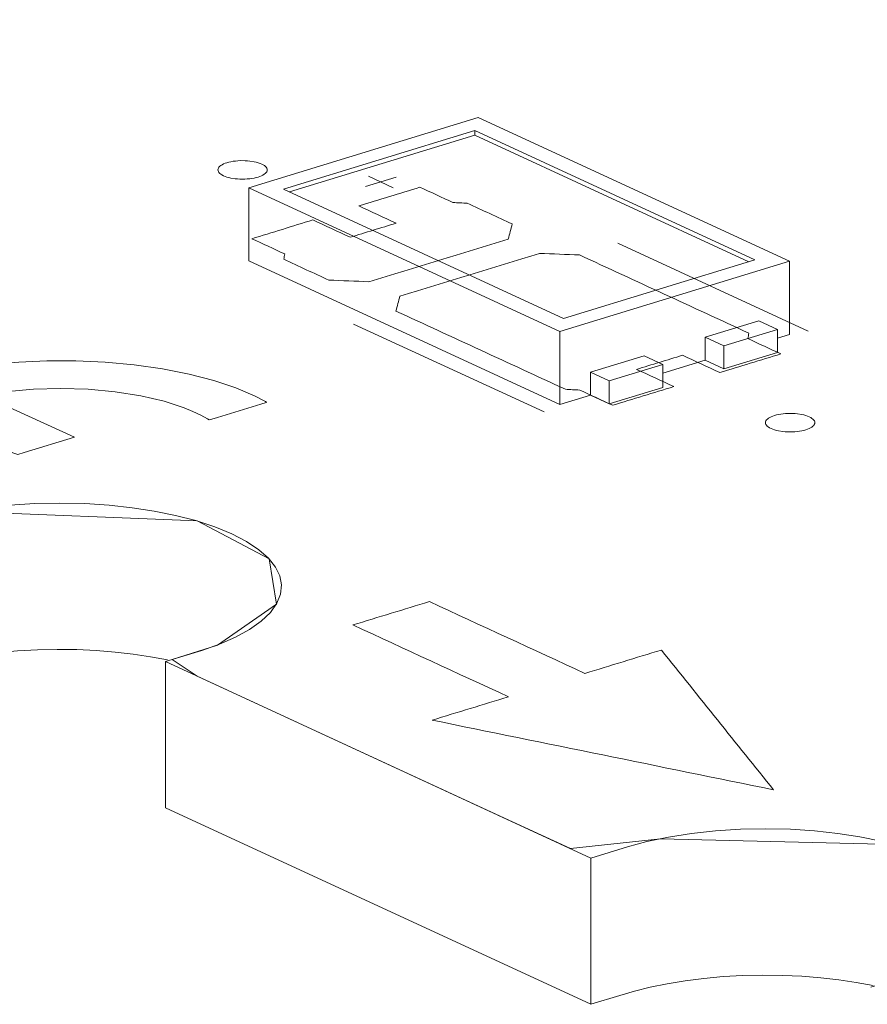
# Model space of a CAD drawing. Header units: inches. Extents: x 511 to 849, y 252 to 484.
# Tile 45 of 256: x 683.46 to 692.06, y 269.93 to 279.91. Entities that reach past the tile are written whole.
import ezdxf

# ---------------------------------------------------------------- set-up
doc = ezdxf.new("R2010")
doc.units = ezdxf.units.IN
doc.header["$MEASUREMENT"] = 0
doc.layers.add('1', color=7, linetype='Continuous')

# ---------------------------------------------------------------- blocks, each defined once
blk = doc.blocks.new('block 2697')
at = {"layer": '1', "color": 155, "lineweight": 18, "true_color": 0x4c7299}
blk.add_lwpolyline([(688.9798, 276.8801), (686.1393, 278.1904)], dxfattribs=at)
blk = doc.blocks.new('block 2698')
at = {"layer": '1', "color": 155, "lineweight": 18, "true_color": 0x4c7299}
blk.add_lwpolyline([(690.9188, 277.4726), (688.9798, 276.8801)], dxfattribs=at)
blk = doc.blocks.new('block 2699')
at = {"layer": '1', "color": 155, "lineweight": 18, "true_color": 0x4c7299}
blk.add_lwpolyline([(688.0783, 278.7829), (690.9188, 277.4726)], dxfattribs=at)
blk = doc.blocks.new('block 2700')
at = {"layer": '1', "color": 155, "lineweight": 18, "true_color": 0x4c7299}
blk.add_lwpolyline([(686.1393, 278.1904), (688.0783, 278.7829)], dxfattribs=at)
blk = doc.blocks.new('block 2701')
at = {"layer": '1', "color": 155, "lineweight": 18, "true_color": 0x4c7299}
blk.add_lwpolyline([(688.9437, 276.7481), (691.2705, 277.459)], dxfattribs=at)
blk = doc.blocks.new('block 2702')
at = {"layer": '1', "color": 155, "lineweight": 18, "true_color": 0x4c7299}
blk.add_lwpolyline([(685.7876, 278.204), (688.9437, 276.7481)], dxfattribs=at)
blk = doc.blocks.new('block 2703')
at = {"layer": '1', "color": 155, "lineweight": 18, "true_color": 0x4c7299}
blk.add_lwpolyline([(688.1144, 278.9149), (685.7876, 278.204)], dxfattribs=at)
blk = doc.blocks.new('block 2704')
at = {"layer": '1', "color": 155, "lineweight": 18, "true_color": 0x4c7299}
blk.add_lwpolyline([(691.2705, 277.459), (688.1144, 278.9149)], dxfattribs=at)
blk = doc.blocks.new('block 2705')
at = {"layer": '1', "color": 155, "lineweight": 18, "true_color": 0x4c7299}
blk.add_lwpolyline([(690.6067, 276.6012), (691.1496, 276.7671)], dxfattribs=at)
blk = doc.blocks.new('block 2706')
at = {"layer": '1', "color": 155, "lineweight": 18, "true_color": 0x4c7299}
blk.add_lwpolyline([(690.4173, 276.6886), (690.6067, 276.6012)], dxfattribs=at)
blk = doc.blocks.new('block 2707')
at = {"layer": '1', "color": 155, "lineweight": 18, "true_color": 0x4c7299}
blk.add_lwpolyline([(691.1496, 276.7671), (690.9603, 276.8545)], dxfattribs=at)
blk = doc.blocks.new('block 2708')
at = {"layer": '1', "color": 155, "lineweight": 18, "true_color": 0x4c7299}
blk.add_lwpolyline([(689.9862, 276.4116), (689.4433, 276.2458)], dxfattribs=at)
blk = doc.blocks.new('block 2709')
at = {"layer": '1', "color": 155, "lineweight": 18, "true_color": 0x4c7299}
blk.add_lwpolyline([(689.4433, 276.2458), (689.2539, 276.3331)], dxfattribs=at)
blk = doc.blocks.new('block 2710')
at = {"layer": '1', "color": 155, "lineweight": 18, "true_color": 0x4c7299}
blk.add_lwpolyline([(689.7969, 276.499), (689.9862, 276.4116)], dxfattribs=at)
blk = doc.blocks.new('block 3349')
at = {"layer": '1', "color": 155, "lineweight": 18, "true_color": 0x4c7299}
blk.add_lwpolyline([(689.2571, 269.9262), (689.2571, 271.4092)], dxfattribs=at)
blk = doc.blocks.new('block 3350')
at = {"layer": '1', "color": 155, "lineweight": 18, "true_color": 0x4c7299}
blk.add_lwpolyline([(684.9404, 271.9175), (684.9404, 273.4005)], dxfattribs=at)
blk = doc.blocks.new('block 3413')
at = {"layer": '1', "color": 155, "lineweight": 18, "true_color": 0x4c7299}
blk.add_lwpolyline([(691.2705, 277.459), (691.2705, 276.7175)], dxfattribs=at)
blk = doc.blocks.new('block 3414')
at = {"layer": '1', "color": 155, "lineweight": 18, "true_color": 0x4c7299}
blk.add_lwpolyline([(688.0783, 278.7365), (688.0783, 278.7829)], dxfattribs=at)
blk = doc.blocks.new('block 3415')
at = {"layer": '1', "color": 155, "lineweight": 18, "true_color": 0x4c7299}
blk.add_lwpolyline([(685.7876, 278.204), (685.7876, 277.4625)], dxfattribs=at)
blk = doc.blocks.new('block 3416')
at = {"layer": '1', "color": 155, "lineweight": 18, "true_color": 0x4c7299}
blk.add_lwpolyline([(688.9437, 276.7481), (688.9437, 276.0066)], dxfattribs=at)
blk = doc.blocks.new('block 3417')
at = {"layer": '1', "color": 155, "lineweight": 18, "true_color": 0x4c7299}
blk.add_lwpolyline([(688.0783, 278.7365), (690.8583, 277.4541)], dxfattribs=at)
blk = doc.blocks.new('block 3418')
at = {"layer": '1', "color": 155, "lineweight": 18, "true_color": 0x4c7299}
blk.add_lwpolyline([(686.1997, 278.1626), (688.0783, 278.7365)], dxfattribs=at)
blk = doc.blocks.new('block 3419')
at = {"layer": '1', "color": 155, "lineweight": 18, "true_color": 0x4c7299}
blk.add_lwpolyline([(689.2539, 276.3331), (689.2539, 276.1014)], dxfattribs=at)
blk = doc.blocks.new('block 3420')
at = {"layer": '1', "color": 155, "lineweight": 18, "true_color": 0x4c7299}
blk.add_lwpolyline([(690.4173, 276.6886), (690.4173, 276.4569)], dxfattribs=at)
blk = doc.blocks.new('block 3421')
at = {"layer": '1', "color": 155, "lineweight": 18, "true_color": 0x4c7299}
blk.add_lwpolyline([(690.6067, 276.6012), (690.6067, 276.3695)], dxfattribs=at)
blk = doc.blocks.new('block 3422')
at = {"layer": '1', "color": 155, "lineweight": 18, "true_color": 0x4c7299}
blk.add_lwpolyline([(691.1496, 276.7671), (691.1496, 276.5354)], dxfattribs=at)
blk = doc.blocks.new('block 3423')
at = {"layer": '1', "color": 155, "lineweight": 18, "true_color": 0x4c7299}
blk.add_lwpolyline([(690.9603, 276.8545), (690.4173, 276.6886)], dxfattribs=at)
blk = doc.blocks.new('block 3424')
at = {"layer": '1', "color": 155, "lineweight": 18, "true_color": 0x4c7299}
blk.add_lwpolyline([(689.4433, 276.2458), (689.4433, 276.014)], dxfattribs=at)
blk = doc.blocks.new('block 3425')
at = {"layer": '1', "color": 155, "lineweight": 18, "true_color": 0x4c7299}
blk.add_lwpolyline([(689.9862, 276.4116), (689.9862, 276.1799)], dxfattribs=at)
blk = doc.blocks.new('block 3426')
at = {"layer": '1', "color": 155, "lineweight": 18, "true_color": 0x4c7299}
blk.add_lwpolyline([(689.2539, 276.3331), (689.7969, 276.499)], dxfattribs=at)
blk = doc.blocks.new('block 3427')
at = {"layer": '1', "color": 155, "lineweight": 18, "true_color": 0x4c7299}
blk.add_lwpolyline([(689.9862, 276.1799), (689.4433, 276.014)], dxfattribs=at)
blk = doc.blocks.new('block 3428')
at = {"layer": '1', "color": 155, "lineweight": 18, "true_color": 0x4c7299}
blk.add_lwpolyline([(690.6067, 276.3695), (691.1496, 276.5354)], dxfattribs=at)
blk = doc.blocks.new('block 3429')
at = {"layer": '1', "color": 155, "lineweight": 18, "true_color": 0x4c7299}
blk.add_lwpolyline([(689.4433, 276.014), (689.2539, 276.1014)], dxfattribs=at)
blk = doc.blocks.new('block 3430')
at = {"layer": '1', "color": 155, "lineweight": 18, "true_color": 0x4c7299}
blk.add_lwpolyline([(690.4173, 276.4569), (690.6067, 276.3695)], dxfattribs=at)
blk = doc.blocks.new('block 3431')
at = {"layer": '1', "color": 155, "lineweight": 18, "true_color": 0x4c7299}
blk.add_lwpolyline([(685.7876, 277.4625), (688.9437, 276.0066)], dxfattribs=at)
blk = doc.blocks.new('block 3432')
at = {"layer": '1', "color": 155, "lineweight": 18, "true_color": 0x4c7299}
blk.add_lwpolyline([(688.9437, 276.0066), (689.2539, 276.1014)], dxfattribs=at)
blk = doc.blocks.new('block 3433')
at = {"layer": '1', "color": 155, "lineweight": 18, "true_color": 0x4c7299}
blk.add_lwpolyline([(691.1496, 276.6806), (691.2705, 276.7175)], dxfattribs=at)
blk = doc.blocks.new('block 3434')
at = {"layer": '1', "color": 155, "lineweight": 18, "true_color": 0x4c7299}
blk.add_lwpolyline([(689.9862, 276.3251), (690.4173, 276.4569)], dxfattribs=at)
blk = doc.blocks.new('block 3552')
at = {"layer": '1', "color": 18, "lineweight": 13, "true_color": 0x4c0000}
blk.add_lwpolyline([(689.2571, 271.4092), (684.9404, 273.4005)], dxfattribs=at)
blk = doc.blocks.new('block 3560')
at = {"layer": '1', "color": 18, "lineweight": 13, "true_color": 0x4c0000}
blk.add_lwpolyline([(688.7823, 275.9313), (686.8506, 276.8224)], dxfattribs=at)
blk = doc.blocks.new('block 3571')
at = {"layer": '1', "color": 18, "lineweight": 13, "true_color": 0x4c0000}
blk.add_lwpolyline([(688.7823, 275.9313), (686.8506, 276.8224)], dxfattribs=at)
blk = doc.blocks.new('block 3575')
at = {"layer": '1', "color": 18, "lineweight": 13, "true_color": 0x4c0000}
blk.add_lwpolyline([(689.2571, 271.4092), (684.9404, 273.4005)], dxfattribs=at)
blk = doc.blocks.new('block 3615')
at = {"layer": '1', "color": 18, "lineweight": 13, "true_color": 0x4c0000}
blk.add_lwpolyline([(691.4607, 276.7496), (689.5289, 277.6407)], dxfattribs=at)
blk = doc.blocks.new('block 3616')
at = {"layer": '1', "color": 18, "lineweight": 13, "true_color": 0x4c0000}
blk.add_lwpolyline([(687.0006, 278.3201), (687.2531, 278.2037)], dxfattribs=at)
blk = doc.blocks.new('block 3617')
at = {"layer": '1', "color": 18, "lineweight": 13, "true_color": 0x4c0000}
blk.add_lwpolyline([(686.9716, 278.2149), (687.2818, 278.3097)], dxfattribs=at)
blk = doc.blocks.new('block 3630')
at = {"layer": '1', "color": 18, "lineweight": 13, "true_color": 0x4c0000}
blk.add_lwpolyline([(686.9716, 278.2149), (687.2818, 278.3097)], dxfattribs=at)
blk = doc.blocks.new('block 3633')
at = {"layer": '1', "color": 18, "lineweight": 13, "true_color": 0x4c0000}
blk.add_lwpolyline([(687.0006, 278.3201), (687.2531, 278.2037)], dxfattribs=at)
blk = doc.blocks.new('block 3641')
at = {"layer": '1', "color": 18, "lineweight": 13, "true_color": 0x4c0000}
blk.add_lwpolyline([(691.4607, 276.7496), (689.5289, 277.6407)], dxfattribs=at)
blk = doc.blocks.new('block 5630')
at = {"layer": '1', "color": 155, "lineweight": 18, "true_color": 0x4c7299}
blk.add_lwpolyline([(684.9404, 273.4005), (685.3112, 273.5138), (685.489, 273.576), (685.6512, 273.6466), (685.7939, 273.7248), (685.9134, 273.8093), (686.007, 273.8988), (686.0727, 273.9914), (686.1099, 274.0854), (686.1188, 274.1789), (686.1008, 274.2702), (686.0573, 274.3592), (685.9869, 274.4478), (685.889, 274.5345), (685.7643, 274.6177), (685.6144, 274.6955), (685.4419, 274.7664), (685.2503, 274.8291), (685.0439, 274.8827), (684.8272, 274.9266), (684.6041, 274.9607), (684.3695, 274.9858), (684.1238, 275.0015), (683.8712, 275.007), (683.6163, 275.0016), (683.3639, 274.9854), (683.119, 274.9586), (682.8861, 274.9221), (682.6691, 274.8768), (682.4709, 274.824), (682.0999, 274.7108)], dxfattribs=at)
blk = doc.blocks.new('block 5631')
at = {"layer": '1', "color": 155, "lineweight": 18, "true_color": 0x4c7299}
blk.add_lwpolyline([(689.2571, 271.4092), (684.9404, 273.4005)], dxfattribs=at)
blk = doc.blocks.new('block 5632')
at = {"layer": '1', "color": 155, "lineweight": 18, "true_color": 0x4c7299}
blk.add_lwpolyline([(692.0976, 270.0989), (692.4684, 270.2123), (692.6462, 270.2744), (692.8084, 270.345), (692.9511, 270.4232), (693.0706, 270.5078), (693.1642, 270.5972), (693.2299, 270.6899), (693.2671, 270.7838), (693.276, 270.8773), (693.258, 270.9687), (693.2145, 271.0576), (693.1441, 271.1462), (693.0462, 271.2329), (692.9215, 271.3161), (692.7716, 271.3939), (692.5991, 271.4648), (692.4075, 271.5276), (692.2011, 271.5811), (691.9844, 271.625), (691.7613, 271.6591), (691.5267, 271.6843), (691.281, 271.7), (691.0284, 271.7054), (690.7735, 271.7001), (690.5211, 271.6838), (690.2763, 271.6571), (690.0433, 271.6205), (689.8263, 271.5752), (689.6281, 271.5225), (689.2571, 271.4092)], dxfattribs=at)
blk = doc.blocks.new('block 5637')
at = {"layer": '1', "color": 155, "lineweight": 18, "true_color": 0x4c7299}
blk.add_lwpolyline([(688.9294, 282.2652), (703.217, 275.6744)], dxfattribs=at)
blk = doc.blocks.new('block 5652')
at = {"layer": '1', "color": 155, "lineweight": 18, "true_color": 0x4c7299}
blk.add_lwpolyline([(684.9637, 273.4173), (684.7911, 273.4499), (684.6148, 273.4763), (684.4313, 273.4972), (684.2402, 273.5124), (684.0436, 273.5215), (683.8434, 273.524), (683.6422, 273.5197), (683.4423, 273.5087), (683.2461, 273.491), (683.0559, 273.4669), (682.8739, 273.4368), (682.7018, 273.4014), (682.5413, 273.3612), (682.3925, 273.3172), (682.0999, 273.2278)], dxfattribs=at)
blk = doc.blocks.new('block 5653')
at = {"layer": '1', "color": 155, "lineweight": 18, "true_color": 0x4c7299}
blk.add_lwpolyline([(689.2571, 269.9262), (684.9404, 271.9175)], dxfattribs=at)
blk = doc.blocks.new('block 5654')
at = {"layer": '1', "color": 155, "lineweight": 18, "true_color": 0x4c7299}
blk.add_lwpolyline([(692.1209, 270.1158), (691.9483, 270.1483), (691.772, 270.1747), (691.5885, 270.1957), (691.3974, 270.2109), (691.2008, 270.2199), (691.0006, 270.2224), (690.7994, 270.2181), (690.5995, 270.2071), (690.4033, 270.1894), (690.2131, 270.1653), (690.0311, 270.1353), (689.859, 270.0998), (689.6985, 270.0596), (689.5497, 270.0156), (689.2571, 269.9262)], dxfattribs=at)
blk = doc.blocks.new('block 5659')
at = {"layer": '1', "color": 18, "lineweight": 13, "true_color": 0x4c0000}
blk.add_lwpolyline([(692.3431, 271.5457), (689.9638, 271.6053), (689.0494, 271.505), (688.292, 271.8544), (686.7772, 272.5532), (685.2624, 273.2519), (685.01, 273.4218), (685.4692, 273.5684), (686.0677, 273.9825), (685.9932, 274.441), (685.2618, 274.8257), (682.8905, 274.9229), (681.9491, 274.7804), (681.1917, 275.1297), (679.6769, 275.8285), (673.6176, 278.6236), (661.4992, 284.2137), (637.2623, 295.394)], dxfattribs=at)
blk = doc.blocks.new('block 5708')
at = {"layer": '1', "color": 18, "lineweight": 13, "true_color": 0x4c0000}
blk.add_lwpolyline([(685.5657, 278.4578), (685.5848, 278.4631), (685.6056, 278.4678), (685.6278, 278.4717), (685.6513, 278.4749), (685.6756, 278.4771), (685.7005, 278.4785), (685.7503, 278.4784), (685.7745, 278.4769), (685.7978, 278.4747), (685.8415, 278.4678), (685.8624, 278.4631), (685.8823, 278.4576), (685.9008, 278.4513), (685.9176, 278.4443), (685.9324, 278.4367), (685.9451, 278.4286), (685.9555, 278.4202), (685.9635, 278.4115), (685.9692, 278.4028), (685.9725, 278.394), (685.9737, 278.385), (685.9725, 278.3758), (685.9689, 278.3666), (685.9627, 278.3575), (685.9542, 278.3486), (685.9433, 278.3402), (685.9304, 278.3322), (685.9155, 278.3248), (685.8991, 278.3181), (685.8815, 278.3122), (685.8624, 278.3069), (685.8416, 278.3022), (685.8194, 278.2983), (685.7959, 278.2951), (685.7716, 278.2928), (685.7467, 278.2915), (685.6969, 278.2916), (685.6727, 278.2931), (685.6494, 278.2953), (685.6057, 278.3022), (685.5848, 278.3069), (685.5649, 278.3124), (685.5464, 278.3187), (685.5296, 278.3257), (685.5148, 278.3333), (685.5021, 278.3414), (685.4917, 278.3498), (685.4837, 278.3585), (685.478, 278.3672), (685.4747, 278.3759), (685.4735, 278.385), (685.4747, 278.3942), (685.4783, 278.4034), (685.4845, 278.4125), (685.493, 278.4214), (685.5039, 278.4298), (685.5168, 278.4378), (685.5317, 278.4452), (685.5481, 278.4519), (685.5657, 278.4578)], dxfattribs=at)
blk = doc.blocks.new('block 5709')
at = {"layer": '1', "color": 18, "lineweight": 13, "true_color": 0x4c0000}
blk.add_lwpolyline([(691.1205, 275.8955), (691.1396, 275.9008), (691.1603, 275.9054), (691.1826, 275.9094), (691.206, 275.9125), (691.2304, 275.9148), (691.2552, 275.9161), (691.305, 275.916), (691.3292, 275.9146), (691.3525, 275.9123), (691.3963, 275.9054), (691.4172, 275.9007), (691.437, 275.8952), (691.4555, 275.8889), (691.4723, 275.8819), (691.4872, 275.8743), (691.4998, 275.8662), (691.5102, 275.8578), (691.5182, 275.8492), (691.5239, 275.8405), (691.5273, 275.8317), (691.5284, 275.8227), (691.5272, 275.8135), (691.5236, 275.8043), (691.5175, 275.7952), (691.5089, 275.7863), (691.4981, 275.7778), (691.4851, 275.7698), (691.4703, 275.7624), (691.4539, 275.7558), (691.4362, 275.7498), (691.4171, 275.7445), (691.3963, 275.7399), (691.3741, 275.7359), (691.3506, 275.7328), (691.3263, 275.7305), (691.3015, 275.7292), (691.2517, 275.7293), (691.2275, 275.7307), (691.2042, 275.733), (691.1604, 275.7398), (691.1395, 275.7445), (691.1196, 275.7501), (691.1012, 275.7564), (691.0844, 275.7634), (691.0695, 275.771), (691.0568, 275.779), (691.0464, 275.7875), (691.0384, 275.7961), (691.0328, 275.8048), (691.0294, 275.8136), (691.0282, 275.8226), (691.0294, 275.8318), (691.0331, 275.841), (691.0392, 275.8501), (691.0477, 275.859), (691.0586, 275.8675), (691.0716, 275.8755), (691.0864, 275.8828), (691.1028, 275.8895), (691.1205, 275.8955)], dxfattribs=at)
blk = doc.blocks.new('block 5710')
at = {"layer": '1', "color": 18, "lineweight": 13, "true_color": 0x4c0000}
blk.add_open_spline([(690.5642, 276.3305), (690.771, 276.3937), (690.9778, 276.4569), (691.1847, 276.5201), (691.0731, 276.5715), (690.9616, 276.623), (690.85, 276.6745), (690.8533, 276.6928), (690.8566, 276.7111), (690.8599, 276.7294), (690.287, 276.9937), (689.7141, 277.2579), (689.1411, 277.5222), (689.0058, 277.5276), (688.8704, 277.533), (688.7351, 277.5384), (688.2634, 277.3943), (687.7918, 277.2502), (687.3201, 277.1061), (687.3066, 277.0552), (687.2932, 277.0043), (687.2797, 276.9535), (687.8526, 276.6892), (688.4255, 276.4249), (688.9984, 276.1606), (689.0469, 276.1581), (689.0953, 276.1556), (689.1437, 276.1531), (689.2552, 276.1017), (689.3668, 276.0502), (689.4783, 275.9987), (689.6852, 276.0619), (689.892, 276.1251), (690.0988, 276.1883), (689.9726, 276.2466), (689.8463, 276.3048), (689.7201, 276.363), (689.8752, 276.4104), (690.0303, 276.4578), (690.1855, 276.5052), (690.3117, 276.447), (690.4379, 276.3887), (690.5642, 276.3305)], degree=3, knots=[0, 0, 0, 0, 1, 1, 1, 2, 2, 2, 3, 3, 3, 4, 4, 4, 5, 5, 5, 6, 6, 6, 7, 7, 7, 8, 8, 8, 9, 9, 9, 10, 10, 10, 11, 11, 11, 12, 12, 12, 13, 13, 13, 14, 14, 14, 14], dxfattribs=at)
blk = doc.blocks.new('block 5711')
at = {"layer": '1', "color": 18, "lineweight": 13, "true_color": 0x4c0000}
blk.add_open_spline([(690.5642, 276.3305), (690.771, 276.3937), (690.9778, 276.4569), (691.1847, 276.5201), (691.0731, 276.5715), (690.9616, 276.623), (690.85, 276.6745), (690.8533, 276.6928), (690.8566, 276.7111), (690.8599, 276.7294), (690.287, 276.9937), (689.7141, 277.2579), (689.1411, 277.5222), (689.0058, 277.5276), (688.8704, 277.533), (688.7351, 277.5384), (688.2634, 277.3943), (687.7918, 277.2502), (687.3201, 277.1061), (687.3066, 277.0552), (687.2932, 277.0043), (687.2797, 276.9535), (687.8526, 276.6892), (688.4255, 276.4249), (688.9984, 276.1606), (689.0469, 276.1581), (689.0953, 276.1556), (689.1437, 276.1531), (689.2552, 276.1017), (689.3668, 276.0502), (689.4783, 275.9987), (689.6852, 276.0619), (689.892, 276.1251), (690.0988, 276.1883), (689.9726, 276.2466), (689.8463, 276.3048), (689.7201, 276.363), (689.8752, 276.4104), (690.0303, 276.4578), (690.1855, 276.5052), (690.3117, 276.447), (690.4379, 276.3887), (690.5642, 276.3305)], degree=3, knots=[0, 0, 0, 0, 1, 1, 1, 2, 2, 2, 3, 3, 3, 4, 4, 4, 5, 5, 5, 6, 6, 6, 7, 7, 7, 8, 8, 8, 9, 9, 9, 10, 10, 10, 11, 11, 11, 12, 12, 12, 13, 13, 13, 14, 14, 14, 14], dxfattribs=at)
blk = doc.blocks.new('block 5712')
at = {"layer": '1', "color": 18, "lineweight": 13, "true_color": 0x4c0000}
blk.add_open_spline([(688.4599, 277.8365), (688.4464, 277.7856), (688.4329, 277.7348), (688.4195, 277.684), (687.9478, 277.5399), (687.4762, 277.3958), (687.0045, 277.2516), (686.8692, 277.257), (686.7338, 277.2624), (686.5984, 277.2677), (686.4463, 277.3379), (686.2942, 277.4081), (686.142, 277.4783), (686.1454, 277.4966), (686.1487, 277.5149), (686.152, 277.5332), (686.0404, 277.5846), (685.9288, 277.6361), (685.8173, 277.6876), (686.0241, 277.7508), (686.2309, 277.8139), (686.4378, 277.8771), (686.564, 277.8189), (686.6902, 277.7607), (686.8165, 277.7024), (686.9716, 277.7498), (687.1267, 277.7972), (687.2818, 277.8446), (687.1556, 277.9029), (687.0294, 277.9611), (686.9031, 278.0193), (687.1099, 278.0825), (687.3168, 278.1457), (687.5236, 278.2089), (687.6352, 278.1574), (687.7468, 278.106), (687.8583, 278.0545), (687.9067, 278.052), (687.9551, 278.0495), (688.0035, 278.047), (688.1556, 277.9768), (688.3077, 277.9067), (688.4599, 277.8365)], degree=3, knots=[0, 0, 0, 0, 1, 1, 1, 2, 2, 2, 3, 3, 3, 4, 4, 4, 5, 5, 5, 6, 6, 6, 7, 7, 7, 8, 8, 8, 9, 9, 9, 10, 10, 10, 11, 11, 11, 12, 12, 12, 13, 13, 13, 14, 14, 14, 14], dxfattribs=at)
blk = doc.blocks.new('block 5713')
at = {"layer": '1', "color": 18, "lineweight": 13, "true_color": 0x4c0000}
blk.add_open_spline([(688.4599, 277.8365), (688.4464, 277.7856), (688.4329, 277.7348), (688.4195, 277.684), (687.9478, 277.5399), (687.4762, 277.3958), (687.0045, 277.2516), (686.8692, 277.257), (686.7338, 277.2624), (686.5984, 277.2677), (686.4463, 277.3379), (686.2942, 277.4081), (686.142, 277.4783), (686.1454, 277.4966), (686.1487, 277.5149), (686.152, 277.5332), (686.0404, 277.5846), (685.9288, 277.6361), (685.8173, 277.6876), (686.0241, 277.7508), (686.2309, 277.8139), (686.4378, 277.8771), (686.564, 277.8189), (686.6902, 277.7607), (686.8165, 277.7024), (686.9716, 277.7498), (687.1267, 277.7972), (687.2818, 277.8446), (687.1556, 277.9029), (687.0294, 277.9611), (686.9031, 278.0193), (687.1099, 278.0825), (687.3168, 278.1457), (687.5236, 278.2089), (687.6352, 278.1574), (687.7468, 278.106), (687.8583, 278.0545), (687.9067, 278.052), (687.9551, 278.0495), (688.0035, 278.047), (688.1556, 277.9768), (688.3077, 277.9067), (688.4599, 277.8365)], degree=3, knots=[0, 0, 0, 0, 1, 1, 1, 2, 2, 2, 3, 3, 3, 4, 4, 4, 5, 5, 5, 6, 6, 6, 7, 7, 7, 8, 8, 8, 9, 9, 9, 10, 10, 10, 11, 11, 11, 12, 12, 12, 13, 13, 13, 14, 14, 14, 14], dxfattribs=at)
blk = doc.blocks.new('block 5762')
at = {"layer": '1', "color": 18, "lineweight": 13, "true_color": 0x4c0000}
blk.add_lwpolyline([(685.5657, 278.4578), (685.5848, 278.4631), (685.6056, 278.4678), (685.6278, 278.4717), (685.6513, 278.4749), (685.6756, 278.4771), (685.7005, 278.4785), (685.7503, 278.4784), (685.7745, 278.4769), (685.7978, 278.4747), (685.8415, 278.4678), (685.8624, 278.4631), (685.8823, 278.4576), (685.9008, 278.4513), (685.9176, 278.4443), (685.9324, 278.4367), (685.9451, 278.4286), (685.9555, 278.4202), (685.9635, 278.4115), (685.9692, 278.4028), (685.9725, 278.394), (685.9737, 278.385), (685.9725, 278.3758), (685.9689, 278.3666), (685.9627, 278.3575), (685.9542, 278.3486), (685.9433, 278.3402), (685.9304, 278.3322), (685.9155, 278.3248), (685.8991, 278.3181), (685.8815, 278.3122), (685.8624, 278.3069), (685.8416, 278.3022), (685.8194, 278.2983), (685.7959, 278.2951), (685.7716, 278.2928), (685.7467, 278.2915), (685.6969, 278.2916), (685.6727, 278.2931), (685.6494, 278.2953), (685.6057, 278.3022), (685.5848, 278.3069), (685.5649, 278.3124), (685.5464, 278.3187), (685.5296, 278.3257), (685.5148, 278.3333), (685.5021, 278.3414), (685.4917, 278.3498), (685.4837, 278.3585), (685.478, 278.3672), (685.4747, 278.3759), (685.4735, 278.385), (685.4747, 278.3942), (685.4783, 278.4034), (685.4845, 278.4125), (685.493, 278.4214), (685.5039, 278.4298), (685.5168, 278.4378), (685.5317, 278.4452), (685.5481, 278.4519), (685.5657, 278.4578)], dxfattribs=at)
blk = doc.blocks.new('block 5764')
at = {"layer": '1', "color": 18, "lineweight": 13, "true_color": 0x4c0000}
blk.add_open_spline([(688.4599, 277.8365), (688.4464, 277.7856), (688.4329, 277.7348), (688.4195, 277.684), (687.9478, 277.5399), (687.4762, 277.3958), (687.0045, 277.2516), (686.8692, 277.257), (686.7338, 277.2624), (686.5984, 277.2677), (686.4463, 277.3379), (686.2942, 277.4081), (686.142, 277.4783), (686.1454, 277.4966), (686.1487, 277.5149), (686.152, 277.5332), (686.0404, 277.5846), (685.9288, 277.6361), (685.8173, 277.6876), (686.0241, 277.7508), (686.2309, 277.8139), (686.4378, 277.8771), (686.564, 277.8189), (686.6902, 277.7607), (686.8165, 277.7024), (686.9716, 277.7498), (687.1267, 277.7972), (687.2818, 277.8446), (687.1556, 277.9029), (687.0294, 277.9611), (686.9031, 278.0193), (687.1099, 278.0825), (687.3168, 278.1457), (687.5236, 278.2089), (687.6352, 278.1574), (687.7468, 278.106), (687.8583, 278.0545), (687.9067, 278.052), (687.9551, 278.0495), (688.0035, 278.047), (688.1556, 277.9768), (688.3077, 277.9067), (688.4599, 277.8365)], degree=3, knots=[0, 0, 0, 0, 1, 1, 1, 2, 2, 2, 3, 3, 3, 4, 4, 4, 5, 5, 5, 6, 6, 6, 7, 7, 7, 8, 8, 8, 9, 9, 9, 10, 10, 10, 11, 11, 11, 12, 12, 12, 13, 13, 13, 14, 14, 14, 14], dxfattribs=at)
blk = doc.blocks.new('block 5771')
at = {"layer": '1', "color": 18, "lineweight": 13, "true_color": 0x4c0000}
blk.add_open_spline([(688.4599, 277.8365), (688.4464, 277.7856), (688.4329, 277.7348), (688.4195, 277.684), (687.9478, 277.5399), (687.4762, 277.3958), (687.0045, 277.2516), (686.8692, 277.257), (686.7338, 277.2624), (686.5984, 277.2677), (686.4463, 277.3379), (686.2942, 277.4081), (686.142, 277.4783), (686.1454, 277.4966), (686.1487, 277.5149), (686.152, 277.5332), (686.0404, 277.5846), (685.9288, 277.6361), (685.8173, 277.6876), (686.0241, 277.7508), (686.2309, 277.8139), (686.4378, 277.8771), (686.564, 277.8189), (686.6902, 277.7607), (686.8165, 277.7024), (686.9716, 277.7498), (687.1267, 277.7972), (687.2818, 277.8446), (687.1556, 277.9029), (687.0294, 277.9611), (686.9031, 278.0193), (687.1099, 278.0825), (687.3168, 278.1457), (687.5236, 278.2089), (687.6352, 278.1574), (687.7468, 278.106), (687.8583, 278.0545), (687.9067, 278.052), (687.9551, 278.0495), (688.0035, 278.047), (688.1556, 277.9768), (688.3077, 277.9067), (688.4599, 277.8365)], degree=3, knots=[0, 0, 0, 0, 1, 1, 1, 2, 2, 2, 3, 3, 3, 4, 4, 4, 5, 5, 5, 6, 6, 6, 7, 7, 7, 8, 8, 8, 9, 9, 9, 10, 10, 10, 11, 11, 11, 12, 12, 12, 13, 13, 13, 14, 14, 14, 14], dxfattribs=at)
blk = doc.blocks.new('block 5795')
at = {"layer": '1', "color": 18, "lineweight": 13, "true_color": 0x4c0000}
blk.add_open_spline([(690.5642, 276.3305), (690.771, 276.3937), (690.9778, 276.4569), (691.1847, 276.5201), (691.0731, 276.5715), (690.9616, 276.623), (690.85, 276.6745), (690.8533, 276.6928), (690.8566, 276.7111), (690.8599, 276.7294), (690.287, 276.9937), (689.7141, 277.2579), (689.1411, 277.5222), (689.0058, 277.5276), (688.8704, 277.533), (688.7351, 277.5384), (688.2634, 277.3943), (687.7918, 277.2502), (687.3201, 277.1061), (687.3066, 277.0552), (687.2932, 277.0043), (687.2797, 276.9535), (687.8526, 276.6892), (688.4255, 276.4249), (688.9984, 276.1606), (689.0469, 276.1581), (689.0953, 276.1556), (689.1437, 276.1531), (689.2552, 276.1017), (689.3668, 276.0502), (689.4783, 275.9987), (689.6852, 276.0619), (689.892, 276.1251), (690.0988, 276.1883), (689.9726, 276.2466), (689.8463, 276.3048), (689.7201, 276.363), (689.8752, 276.4104), (690.0303, 276.4578), (690.1855, 276.5052), (690.3117, 276.447), (690.4379, 276.3887), (690.5642, 276.3305)], degree=3, knots=[0, 0, 0, 0, 1, 1, 1, 2, 2, 2, 3, 3, 3, 4, 4, 4, 5, 5, 5, 6, 6, 6, 7, 7, 7, 8, 8, 8, 9, 9, 9, 10, 10, 10, 11, 11, 11, 12, 12, 12, 13, 13, 13, 14, 14, 14, 14], dxfattribs=at)
blk = doc.blocks.new('block 5813')
at = {"layer": '1', "color": 18, "lineweight": 13, "true_color": 0x4c0000}
blk.add_lwpolyline([(691.1205, 275.8955), (691.1396, 275.9008), (691.1603, 275.9054), (691.1826, 275.9094), (691.206, 275.9125), (691.2304, 275.9148), (691.2552, 275.9161), (691.305, 275.916), (691.3292, 275.9146), (691.3525, 275.9123), (691.3963, 275.9054), (691.4172, 275.9007), (691.437, 275.8952), (691.4555, 275.8889), (691.4723, 275.8819), (691.4872, 275.8743), (691.4998, 275.8662), (691.5102, 275.8578), (691.5182, 275.8492), (691.5239, 275.8405), (691.5273, 275.8317), (691.5284, 275.8227), (691.5272, 275.8135), (691.5236, 275.8043), (691.5175, 275.7952), (691.5089, 275.7863), (691.4981, 275.7778), (691.4851, 275.7698), (691.4703, 275.7624), (691.4539, 275.7558), (691.4362, 275.7498), (691.4171, 275.7445), (691.3963, 275.7399), (691.3741, 275.7359), (691.3506, 275.7328), (691.3263, 275.7305), (691.3015, 275.7292), (691.2517, 275.7293), (691.2275, 275.7307), (691.2042, 275.733), (691.1604, 275.7398), (691.1395, 275.7445), (691.1196, 275.7501), (691.1012, 275.7564), (691.0844, 275.7634), (691.0695, 275.771), (691.0568, 275.779), (691.0464, 275.7875), (691.0384, 275.7961), (691.0328, 275.8048), (691.0294, 275.8136), (691.0282, 275.8226), (691.0294, 275.8318), (691.0331, 275.841), (691.0392, 275.8501), (691.0477, 275.859), (691.0586, 275.8675), (691.0716, 275.8755), (691.0864, 275.8828), (691.1028, 275.8895), (691.1205, 275.8955)], dxfattribs=at)
blk = doc.blocks.new('block 5835')
at = {"layer": '1', "color": 18, "lineweight": 13, "true_color": 0x4c0000}
blk.add_open_spline([(690.5642, 276.3305), (690.771, 276.3937), (690.9778, 276.4569), (691.1847, 276.5201), (691.0731, 276.5715), (690.9616, 276.623), (690.85, 276.6745), (690.8533, 276.6928), (690.8566, 276.7111), (690.8599, 276.7294), (690.287, 276.9937), (689.7141, 277.2579), (689.1411, 277.5222), (689.0058, 277.5276), (688.8704, 277.533), (688.7351, 277.5384), (688.2634, 277.3943), (687.7918, 277.2502), (687.3201, 277.1061), (687.3066, 277.0552), (687.2932, 277.0043), (687.2797, 276.9535), (687.8526, 276.6892), (688.4255, 276.4249), (688.9984, 276.1606), (689.0469, 276.1581), (689.0953, 276.1556), (689.1437, 276.1531), (689.2552, 276.1017), (689.3668, 276.0502), (689.4783, 275.9987), (689.6852, 276.0619), (689.892, 276.1251), (690.0988, 276.1883), (689.9726, 276.2466), (689.8463, 276.3048), (689.7201, 276.363), (689.8752, 276.4104), (690.0303, 276.4578), (690.1855, 276.5052), (690.3117, 276.447), (690.4379, 276.3887), (690.5642, 276.3305)], degree=3, knots=[0, 0, 0, 0, 1, 1, 1, 2, 2, 2, 3, 3, 3, 4, 4, 4, 5, 5, 5, 6, 6, 6, 7, 7, 7, 8, 8, 8, 9, 9, 9, 10, 10, 10, 11, 11, 11, 12, 12, 12, 13, 13, 13, 14, 14, 14, 14], dxfattribs=at)
blk = doc.blocks.new('block 5837')
at = {"layer": '1', "color": 18, "lineweight": 13, "true_color": 0x4c0000}
blk.add_lwpolyline([(692.3431, 271.5457), (689.9638, 271.6053), (689.0494, 271.505), (688.292, 271.8544), (686.7772, 272.5532), (685.2624, 273.2519), (685.01, 273.4218), (685.4692, 273.5684), (686.0677, 273.9825), (685.9932, 274.441), (685.2618, 274.8257), (682.8905, 274.9229), (681.9491, 274.7804), (681.1917, 275.1297), (679.6769, 275.8285), (673.6176, 278.6236), (661.4992, 284.2137), (637.2623, 295.394)], dxfattribs=at)
blk = doc.blocks.new('block 5851')
at = {"layer": '1', "color": 18, "lineweight": 13, "true_color": 0x4c0000}
blk.add_open_spline([(689.1968, 273.2808), (688.6708, 273.5234), (688.1447, 273.7661), (687.6187, 274.0087), (687.3602, 273.9297), (687.1016, 273.8507), (686.8431, 273.7717), (687.3691, 273.5291), (687.8951, 273.2864), (688.4212, 273.0438), (688.1626, 272.9648), (687.9041, 272.8858), (687.6456, 272.8068), (688.8003, 272.5715), (689.955, 272.3363), (691.1097, 272.101), (690.7306, 272.5732), (690.3515, 273.0455), (689.9724, 273.5177), (689.7138, 273.4388), (689.4553, 273.3598), (689.1968, 273.2808)], degree=3, knots=[0, 0, 0, 0, 1, 1, 1, 2, 2, 2, 3, 3, 3, 4, 4, 4, 5, 5, 5, 6, 6, 6, 7, 7, 7, 7], dxfattribs=at)
blk = doc.blocks.new('block 5860')
at = {"layer": '1', "color": 18, "lineweight": 13, "true_color": 0x4c0000}
blk.add_lwpolyline([(684.0174, 275.674), (683.3964, 275.9604), (683.2411, 276.0321), (683.1635, 276.0679), (683.1247, 276.0858), (683.1053, 276.0947), (683.0972, 276.0991), (683.111, 276.1016), (683.3456, 276.1374), (683.603, 276.1607), (683.8762, 276.1693), (684.1559, 276.1613), (684.4314, 276.1364), (684.6917, 276.0952), (684.9275, 276.0398), (685.1315, 275.9732), (685.2202, 275.9367), (685.2996, 275.8988), (685.3697, 275.8597), (685.3859, 275.8501), (685.4134, 275.8585), (685.4685, 275.8753), (685.909, 276.0099), (685.9641, 276.0267), (685.9709, 276.0288), (685.9669, 276.0316), (685.957, 276.0371), (685.9369, 276.0482), (685.8513, 276.0916), (685.6567, 276.1743), (685.4326, 276.2493), (685.1824, 276.3145), (684.911, 276.3681), (684.6244, 276.4088), (684.329, 276.4359), (684.0316, 276.4493), (683.7387, 276.4493), (683.4545, 276.4369), (683.1707, 276.4118), (682.8903, 276.3735), (682.6197, 276.322), (682.3655, 276.2578), (682.1337, 276.1824), (681.9294, 276.0973), (681.7562, 276.0048), (681.6164, 275.9073), (681.5107, 275.8069), (681.436, 275.7021), (681.3934, 275.592), (681.386, 275.4786), (681.4156, 275.3644), (681.4825, 275.252), (681.5852, 275.1438), (681.7206, 275.0422), (681.8845, 274.9491), (682.0716, 274.866), (682.1222, 274.8529), (682.1772, 274.8697), (682.2874, 274.9034), (682.5076, 274.9707), (682.6177, 275.0043), (682.6728, 275.0211), (682.6973, 275.0296), (682.6714, 275.0388), (682.4771, 275.1218), (682.3915, 275.1695), (682.3159, 275.221), (682.2518, 275.2757), (682.2007, 275.3332), (682.1636, 275.3927), (682.1414, 275.4536), (682.1344, 275.515), (682.1427, 275.5762), (682.1659, 275.6363), (682.2032, 275.6947), (682.2536, 275.7506), (682.3157, 275.8035), (682.3882, 275.8531), (682.4693, 275.8988), (682.5126, 275.9202), (682.564, 275.8984), (682.6674, 275.8506), (683.0813, 275.6597), (683.2883, 275.5642), (683.3917, 275.5165), (683.4453, 275.4992), (683.5088, 275.5186), (684.0174, 275.674)], dxfattribs=at)
blk = doc.blocks.new('block 5879')
at = {"layer": '1', "color": 18, "lineweight": 13, "true_color": 0x4c0000}
blk.add_lwpolyline([(682.0999, 274.7108), (682.4709, 274.824), (682.6691, 274.8768), (682.8861, 274.9221), (683.119, 274.9586), (683.3639, 274.9854), (683.6163, 275.0016), (683.8712, 275.007), (684.1238, 275.0015), (684.3695, 274.9858), (684.6041, 274.9607), (684.8272, 274.9266), (685.0439, 274.8827), (685.2503, 274.8291), (685.4419, 274.7664), (685.6144, 274.6955), (685.7643, 274.6177), (685.889, 274.5345), (685.9869, 274.4478), (686.0573, 274.3592), (686.1008, 274.2702), (686.1188, 274.1789), (686.1099, 274.0854), (686.0727, 273.9914), (686.007, 273.8988), (685.9134, 273.8093), (685.7939, 273.7248), (685.6512, 273.6466), (685.489, 273.576), (685.3112, 273.5138), (684.9404, 273.4005)], dxfattribs=at)
blk = doc.blocks.new('block 5880')
at = {"layer": '1', "color": 18, "lineweight": 13, "true_color": 0x4c0000}
blk.add_lwpolyline([(692.0976, 270.0989), (692.4684, 270.2123), (692.6462, 270.2744), (692.8084, 270.345), (692.9511, 270.4232), (693.0706, 270.5078), (693.1642, 270.5972), (693.2299, 270.6899), (693.2671, 270.7838), (693.276, 270.8773), (693.258, 270.9687), (693.2145, 271.0576), (693.1441, 271.1462), (693.0462, 271.2329), (692.9215, 271.3161), (692.7716, 271.3939), (692.5991, 271.4648), (692.4075, 271.5276), (692.2011, 271.5811), (691.9844, 271.625), (691.7613, 271.6591), (691.5267, 271.6843), (691.281, 271.7), (691.0284, 271.7054), (690.7735, 271.7001), (690.5211, 271.6838), (690.2763, 271.6571), (690.0433, 271.6205), (689.8263, 271.5752), (689.6281, 271.5225), (689.2571, 271.4092)], dxfattribs=at)
blk = doc.blocks.new('block 5893')
at = {"layer": '1', "color": 18, "lineweight": 13, "true_color": 0x4c0000}
blk.add_lwpolyline([(682.0999, 274.7108), (682.4709, 274.824), (682.6691, 274.8768), (682.8861, 274.9221), (683.119, 274.9586), (683.3639, 274.9854), (683.6163, 275.0016), (683.8712, 275.007), (684.1238, 275.0015), (684.3695, 274.9858), (684.6041, 274.9607), (684.8272, 274.9266), (685.0439, 274.8827), (685.2503, 274.8291), (685.4419, 274.7664), (685.6144, 274.6955), (685.7643, 274.6177), (685.889, 274.5345), (685.9869, 274.4478), (686.0573, 274.3592), (686.1008, 274.2702), (686.1188, 274.1789), (686.1099, 274.0854), (686.0727, 273.9914), (686.007, 273.8988), (685.9134, 273.8093), (685.7939, 273.7248), (685.6512, 273.6466), (685.489, 273.576), (685.3112, 273.5138), (684.9404, 273.4005)], dxfattribs=at)
blk = doc.blocks.new('block 5898')
at = {"layer": '1', "color": 18, "lineweight": 13, "true_color": 0x4c0000}
blk.add_lwpolyline([(692.0976, 270.0989), (692.4684, 270.2123), (692.6462, 270.2744), (692.8084, 270.345), (692.9511, 270.4232), (693.0706, 270.5078), (693.1642, 270.5972), (693.2299, 270.6899), (693.2671, 270.7838), (693.276, 270.8773), (693.258, 270.9687), (693.2145, 271.0576), (693.1441, 271.1462), (693.0462, 271.2329), (692.9215, 271.3161), (692.7716, 271.3939), (692.5991, 271.4648), (692.4075, 271.5276), (692.2011, 271.5811), (691.9844, 271.625), (691.7613, 271.6591), (691.5267, 271.6843), (691.281, 271.7), (691.0284, 271.7054), (690.7735, 271.7001), (690.5211, 271.6838), (690.2763, 271.6571), (690.0433, 271.6205), (689.8263, 271.5752), (689.6281, 271.5225), (689.2571, 271.4092)], dxfattribs=at)
blk = doc.blocks.new('block 5914')
at = {"layer": '1', "color": 18, "lineweight": 13, "true_color": 0x4c0000}
blk.add_open_spline([(689.1968, 273.2808), (688.6708, 273.5234), (688.1447, 273.7661), (687.6187, 274.0087), (687.3602, 273.9297), (687.1016, 273.8507), (686.8431, 273.7717), (687.3691, 273.5291), (687.8951, 273.2864), (688.4212, 273.0438), (688.1626, 272.9648), (687.9041, 272.8858), (687.6456, 272.8068), (688.8003, 272.5715), (689.955, 272.3363), (691.1097, 272.101), (690.7306, 272.5732), (690.3515, 273.0455), (689.9724, 273.5177), (689.7138, 273.4388), (689.4553, 273.3598), (689.1968, 273.2808)], degree=3, knots=[0, 0, 0, 0, 1, 1, 1, 2, 2, 2, 3, 3, 3, 4, 4, 4, 5, 5, 5, 6, 6, 6, 7, 7, 7, 7], dxfattribs=at)
blk = doc.blocks.new('block 5916')
at = {"layer": '1', "color": 18, "lineweight": 13, "true_color": 0x4c0000}
blk.add_lwpolyline([(684.0174, 275.674), (683.3964, 275.9604), (683.2411, 276.0321), (683.1635, 276.0679), (683.1247, 276.0858), (683.1053, 276.0947), (683.0972, 276.0991), (683.111, 276.1016), (683.3456, 276.1374), (683.603, 276.1607), (683.8762, 276.1693), (684.1559, 276.1613), (684.4314, 276.1364), (684.6917, 276.0952), (684.9275, 276.0398), (685.1315, 275.9732), (685.2202, 275.9367), (685.2996, 275.8988), (685.3697, 275.8597), (685.3859, 275.8501), (685.4134, 275.8585), (685.4685, 275.8753), (685.909, 276.0099), (685.9641, 276.0267), (685.9709, 276.0288), (685.9669, 276.0316), (685.957, 276.0371), (685.9369, 276.0482), (685.8513, 276.0916), (685.6567, 276.1743), (685.4326, 276.2493), (685.1824, 276.3145), (684.911, 276.3681), (684.6244, 276.4088), (684.329, 276.4359), (684.0316, 276.4493), (683.7387, 276.4493), (683.4545, 276.4369), (683.1707, 276.4118), (682.8903, 276.3735), (682.6197, 276.322), (682.3655, 276.2578), (682.1337, 276.1824), (681.9294, 276.0973), (681.7562, 276.0048), (681.6164, 275.9073), (681.5107, 275.8069), (681.436, 275.7021), (681.3934, 275.592), (681.386, 275.4786), (681.4156, 275.3644), (681.4825, 275.252), (681.5852, 275.1438), (681.7206, 275.0422), (681.8845, 274.9491), (682.0716, 274.866), (682.1222, 274.8529), (682.1772, 274.8697), (682.2874, 274.9034), (682.5076, 274.9707), (682.6177, 275.0043), (682.6728, 275.0211), (682.6973, 275.0296), (682.6714, 275.0388), (682.4771, 275.1218), (682.3915, 275.1695), (682.3159, 275.221), (682.2518, 275.2757), (682.2007, 275.3332), (682.1636, 275.3927), (682.1414, 275.4536), (682.1344, 275.515), (682.1427, 275.5762), (682.1659, 275.6363), (682.2032, 275.6947), (682.2536, 275.7506), (682.3157, 275.8035), (682.3882, 275.8531), (682.4693, 275.8988), (682.5126, 275.9202), (682.564, 275.8984), (682.6674, 275.8506), (683.0813, 275.6597), (683.2883, 275.5642), (683.3917, 275.5165), (683.4453, 275.4992), (683.5088, 275.5186), (684.0174, 275.674)], dxfattribs=at)

msp = doc.modelspace()

# ---------------------------------------------------------------- block references
at = {"layer": '1'}
for name in ['block 5659', 'block 5837', 'block 5637', 'block 2703', 'block 2704', 'block 2700', 'block 2699', 'block 3414', 'block 3418', 'block 3417', 'block 5708', 'block 5762', 'block 3617', 'block 3630', 'block 3616', 'block 3633', 'block 2702', 'block 3415', 'block 5712', 'block 5713', 'block 5764', 'block 5771', 'block 2697', 'block 3615', 'block 3641', 'block 5710', 'block 5711', 'block 5795', 'block 5835', 'block 3431', 'block 2701', 'block 2698', 'block 3413', 'block 3560', 'block 3571', 'block 3423', 'block 2707', 'block 3416', 'block 2706', 'block 3420', 'block 2705', 'block 3422', 'block 3433', 'block 3421', 'block 3426', 'block 2710', 'block 3428', 'block 5860', 'block 5916', 'block 2708', 'block 3434', 'block 3425', 'block 3430', 'block 2709', 'block 3419', 'block 3424', 'block 3432', 'block 3429', 'block 3427', 'block 5709', 'block 5813', 'block 5630', 'block 5879', 'block 5893', 'block 5851', 'block 5914', 'block 5652', 'block 3350', 'block 3552', 'block 3575', 'block 5631', 'block 5653', 'block 5632', 'block 5880', 'block 5898', 'block 3349', 'block 5654']:
    msp.add_blockref(name, (0, 0), dxfattribs=at)

doc.saveas('drawing.dxf')
